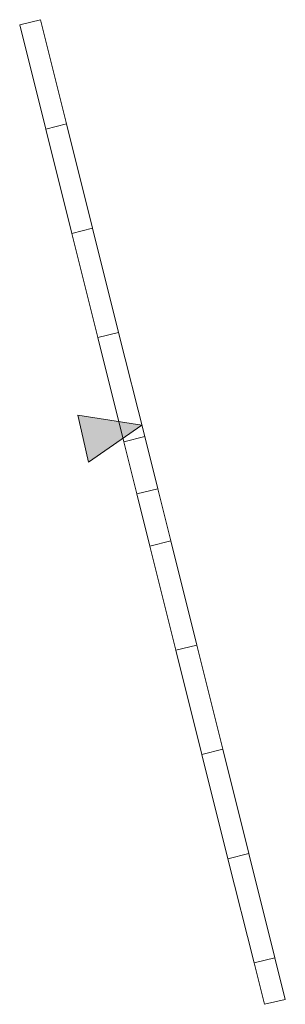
# Model space of a CAD drawing. Header units: metres. Extents: x 7472034 to 8439876, y 5890181 to 5961460.
# Tile 1 of 202: x 7472033.75 to 7472036.23, y 5961450.69 to 5961459.85. Entities that reach past the tile are written whole.
import ezdxf

# ---------------------------------------------------------------- set-up
doc = ezdxf.new("R2010")
doc.units = ezdxf.units.M
doc.header["$MEASUREMENT"] = 0
doc.layers.get('0').update_dxf_attribs({"linetype": 'CONTINUOUS', "lineweight": 5})
doc.layers.add('# opisy', color=3, linetype='CONTINUOUS')
doc.layers.add('$0$### pas drogowy', color=94, linetype='CONTINUOUS', lineweight=35)

# ---------------------------------------------------------------- blocks, each defined once
blk = doc.blocks.new('rzędne')
at = {"layer": '# opisy'}
blk.add_hatch(color=10, dxfattribs=at).paths.add_polyline_path([(0, 0), (0.6012, 0.0481), (0.5017, 0.2488), (0.4022, 0.4495)])
at = {"layer": '# opisy', "color": 10, "lineweight": 18, "ltscale": 5}
for points in [[(0.4022, 0.4495), (0, 0), (0.6012, 0.0481)], [(0.5017, 0.2488), (0.4022, 0.4495)], [(0.5017, 0.2488), (0.6012, 0.0481)]]:
    blk.add_lwpolyline(points, dxfattribs=at)

msp = doc.modelspace()

# ---------------------------------------------------------------- linework, layer by layer
at = {"ltscale": 0.1, "elevation": 0}
for points in [[(7472033.7549, 5961459.8055), (7472033.9972, 5961458.8353), (7472034.1913, 5961458.8838), (7472033.9489, 5961459.854)], [(7472033.7549, 5961459.8055), (7472033.9972, 5961458.8353), (7472034.1913, 5961458.8838), (7472033.9489, 5961459.854)], [(7472033.7549, 5961459.8055), (7472033.9972, 5961458.8353), (7472034.1913, 5961458.8838), (7472033.9489, 5961459.854)], [(7472033.9972, 5961458.8353), (7472034.2396, 5961457.8651), (7472034.4337, 5961457.9136), (7472034.1913, 5961458.8838)], [(7472033.9972, 5961458.8353), (7472034.2396, 5961457.8651), (7472034.4337, 5961457.9136), (7472034.1913, 5961458.8838)], [(7472033.9972, 5961458.8353), (7472034.2396, 5961457.8651), (7472034.4337, 5961457.9136), (7472034.1913, 5961458.8838)], [(7472034.2396, 5961457.8651), (7472034.482, 5961456.895), (7472034.676, 5961456.9434), (7472034.4337, 5961457.9136)], [(7472034.2396, 5961457.8651), (7472034.482, 5961456.895), (7472034.676, 5961456.9434), (7472034.4337, 5961457.9136)], [(7472034.2396, 5961457.8651), (7472034.482, 5961456.895), (7472034.676, 5961456.9434), (7472034.4337, 5961457.9136)], [(7472034.482, 5961456.895), (7472034.7244, 5961455.9248), (7472034.9184, 5961455.9732), (7472034.676, 5961456.9434)], [(7472034.482, 5961456.895), (7472034.7244, 5961455.9248), (7472034.9184, 5961455.9732), (7472034.676, 5961456.9434)], [(7472034.482, 5961456.895), (7472034.7244, 5961455.9248), (7472034.9184, 5961455.9732), (7472034.676, 5961456.9434)], [(7472034.7244, 5961455.9248), (7472034.8455, 5961455.4397), (7472035.0396, 5961455.4882), (7472034.9184, 5961455.9732)], [(7472034.7244, 5961455.9248), (7472034.8455, 5961455.4397), (7472035.0396, 5961455.4882), (7472034.9184, 5961455.9732)], [(7472034.7244, 5961455.9248), (7472034.8455, 5961455.4397), (7472035.0396, 5961455.4882), (7472034.9184, 5961455.9732)], [(7472034.8455, 5961455.4397), (7472034.9667, 5961454.9546), (7472035.1608, 5961455.0031), (7472035.0396, 5961455.4882)], [(7472034.8455, 5961455.4397), (7472034.9667, 5961454.9546), (7472035.1608, 5961455.0031), (7472035.0396, 5961455.4882)], [(7472034.8455, 5961455.4397), (7472034.9667, 5961454.9546), (7472035.1608, 5961455.0031), (7472035.0396, 5961455.4882)], [(7472034.9667, 5961454.9546), (7472035.2091, 5961453.9844), (7472035.4031, 5961454.0329), (7472035.1608, 5961455.0031)], [(7472034.9667, 5961454.9546), (7472035.2091, 5961453.9844), (7472035.4031, 5961454.0329), (7472035.1608, 5961455.0031)], [(7472034.9667, 5961454.9546), (7472035.2091, 5961453.9844), (7472035.4031, 5961454.0329), (7472035.1608, 5961455.0031)], [(7472035.2091, 5961453.9844), (7472035.4515, 5961453.0142), (7472035.6455, 5961453.0627), (7472035.4031, 5961454.0329)], [(7472035.2091, 5961453.9844), (7472035.4515, 5961453.0142), (7472035.6455, 5961453.0627), (7472035.4031, 5961454.0329)], [(7472035.2091, 5961453.9844), (7472035.4515, 5961453.0142), (7472035.6455, 5961453.0627), (7472035.4031, 5961454.0329)], [(7472035.4515, 5961453.0142), (7472035.6939, 5961452.044), (7472035.8879, 5961452.0925), (7472035.6455, 5961453.0627)], [(7472035.4515, 5961453.0142), (7472035.6939, 5961452.044), (7472035.8879, 5961452.0925), (7472035.6455, 5961453.0627)], [(7472035.4515, 5961453.0142), (7472035.6939, 5961452.044), (7472035.8879, 5961452.0925), (7472035.6455, 5961453.0627)], [(7472035.6939, 5961452.044), (7472035.9362, 5961451.0739), (7472036.1303, 5961451.1223), (7472035.8879, 5961452.0925)], [(7472035.6939, 5961452.044), (7472035.9362, 5961451.0739), (7472036.1303, 5961451.1223), (7472035.8879, 5961452.0925)], [(7472035.6939, 5961452.044), (7472035.9362, 5961451.0739), (7472036.1303, 5961451.1223), (7472035.8879, 5961452.0925)], [(7472035.9362, 5961451.0739), (7472036.0324, 5961450.6891), (7472036.2274, 5961450.7336), (7472036.1303, 5961451.1223)], [(7472035.9362, 5961451.0739), (7472036.0324, 5961450.6891), (7472036.2274, 5961450.7336), (7472036.1303, 5961451.1223)], [(7472035.9362, 5961451.0739), (7472036.0324, 5961450.6891), (7472036.2274, 5961450.7336), (7472036.1303, 5961451.1223)]]:
    msp.add_lwpolyline(points, close=True, dxfattribs=at)

# ---------------------------------------------------------------- block references
at = {"layer": '$0$### pas drogowy', "linetype": 'ByBlock', "rotation": 166.6027816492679}
msp.add_blockref('rzędne', (7472034.8917, 5961456.0802), dxfattribs=at)
msp.add_blockref('rzędne', (7472034.8917, 5961456.0802), dxfattribs=at)
msp.add_blockref('rzędne', (7472034.8917, 5961456.0802), dxfattribs=at)

doc.saveas('drawing.dxf')
